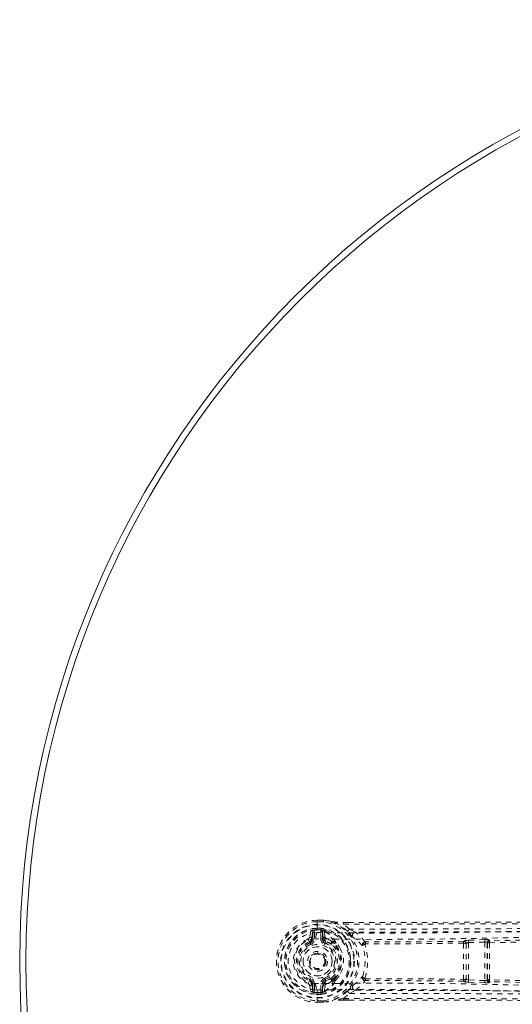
# Model space of a CAD drawing. Header units: inches. Extents: x 24.2 to 60, y 15.5 to 51.3.
# Tile 2 of 5: x 24.2 to 33.6, y 32.6 to 51.3. Entities that reach past the tile are written whole.
import ezdxf

# ---------------------------------------------------------------- set-up
doc = ezdxf.new("R2010")
doc.units = ezdxf.units.IN
doc.header["$MEASUREMENT"] = 0
doc.linetypes.add('SLD-Dashed', pattern=[0.075, 0.05, -0.025])
doc.linetypes.add('SLD-Solid', pattern=[0])

msp = doc.modelspace()

# ---------------------------------------------------------------- linework, layer by layer
at = {"color": 7, "linetype": 'SLD-Dashed', "lineweight": 0}
for p, q in [((29.887, 34.202), (30.004, 34.202)), ((29.887, 34.202), (29.887, 34.198)), ((30.004, 34.2), (29.887, 34.201)), ((29.887, 34.198), (29.888, 34.145)), ((29.888, 34.145), (29.888, 34.122)), ((29.888, 34.122), (29.888, 34.116)), ((29.888, 34.116), (29.888, 33.966)), ((30.004, 34.172), (29.889, 34.172)), ((29.889, 34.051), (29.961, 34.051)), ((29.889, 34.051), (29.889, 34.051)), ((29.889, 34.016), (29.889, 34.021)), ((29.96, 34.021), (29.889, 34.021)), ((29.96, 34.021), (29.961, 34.051)), ((29.96, 34.021), (29.979, 34.015)), ((29.961, 34.051), (29.961, 34.051)), ((30.009, 34.201), (30.004, 34.202)), ((30.387, 34.159), (30.476, 34.159)), ((30.476, 34.158), (30.387, 34.158)), ((30.503, 34.033), (30.388, 34.129)), ((30.503, 34.033), (30.616, 33.974)), ((29.767, 33.998), (29.744, 33.879)), ((29.783, 33.851), (29.804, 33.968)), ((29.783, 33.851), (29.804, 33.851)), ((29.834, 33.968), (29.804, 33.968)), ((29.804, 33.968), (29.804, 33.851)), ((29.834, 33.851), (29.804, 33.851)), ((29.834, 33.968), (29.834, 33.851)), ((29.888, 33.966), (29.888, 33.966)), ((29.967, 34.016), (29.889, 34.016)), ((29.986, 33.981), (29.956, 33.981)), ((29.956, 33.851), (29.956, 33.981)), ((29.956, 33.851), (29.986, 33.851)), ((29.979, 34.015), (29.967, 34.016)), ((29.986, 33.981), (30.01, 33.851)), ((29.986, 33.851), (29.986, 33.981)), ((30.01, 33.851), (29.986, 33.851)), ((30.008, 34.006), (30.004, 34.009)), ((30.008, 34.006), (30.019, 33.996)), ((30.019, 33.996), (30.019, 33.996)), ((30.019, 33.996), (30.019, 33.996)), ((30.04, 33.88), (30.019, 33.996)), ((29.74, 33.791), (29.748, 33.795)), ((29.749, 33.769), (29.74, 33.791)), ((30.04, 33.803), (30.052, 33.796)), ((30.052, 33.796), (30.04, 33.769)), ((30.195, 33.77), (30.173, 33.771)), ((30.2, 33.794), (30.178, 33.794)), ((30.228, 33.787), (30.245, 33.775)), ((32.669, 33.802), (32.669, 33.801)), ((32.716, 33.757), (32.716, 33.758)), ((32.716, 33.758), (32.716, 33.087)), ((32.759, 33.821), (32.726, 33.818)), ((33.068, 33.833), (32.759, 33.821)), ((32.761, 33.776), (33.07, 33.788)), ((32.761, 33.068), (32.761, 33.776)), ((33.07, 33.788), (33.07, 33.056)), ((33.115, 33.778), (33.119, 33.766)), ((33.115, 33.066), (33.115, 33.778)), ((33.162, 33.81), (33.158, 33.823)), ((29.886, 33.579), (29.895, 33.579)), ((29.895, 33.579), (29.91, 33.578)), ((32.716, 33.087), (32.716, 33.087)), ((29.717, 32.999), (29.74, 33.053)), ((29.74, 33.053), (29.749, 33.076)), ((29.748, 33.049), (29.74, 33.053)), ((29.744, 32.966), (29.767, 32.847)), ((29.804, 32.877), (29.783, 32.994)), ((29.783, 32.994), (29.804, 32.994)), ((29.804, 32.994), (29.804, 32.877)), ((29.834, 32.994), (29.804, 32.994)), ((29.834, 32.994), (29.834, 32.877)), ((29.956, 32.994), (29.986, 32.994)), ((29.956, 32.864), (29.956, 32.994)), ((30.01, 32.994), (29.986, 32.864)), ((30.01, 32.994), (29.986, 32.994)), ((29.986, 32.864), (29.986, 32.994)), ((30.019, 32.849), (30.04, 32.964)), ((30.04, 33.076), (30.052, 33.049)), ((30.052, 33.049), (30.04, 33.042)), ((30.173, 33.074), (30.195, 33.074)), ((30.2, 33.051), (30.178, 33.051)), ((30.245, 33.07), (30.228, 33.058)), ((32.669, 33.043), (32.669, 33.042)), ((32.759, 33.024), (32.726, 33.026)), ((33.068, 33.012), (32.759, 33.024)), ((33.07, 33.056), (32.761, 33.068)), ((33.119, 33.079), (33.115, 33.066)), ((33.162, 33.035), (33.158, 33.022)), ((29.804, 32.877), (29.834, 32.877)), ((29.888, 32.879), (29.888, 32.729)), ((29.888, 32.729), (29.888, 32.723)), ((29.888, 32.723), (29.888, 32.7)), ((29.889, 32.829), (29.889, 32.823)), ((29.967, 32.829), (29.889, 32.829)), ((29.889, 32.823), (29.96, 32.824)), ((29.961, 32.794), (29.889, 32.794)), ((29.956, 32.864), (29.986, 32.864)), ((29.96, 32.824), (29.979, 32.829)), ((29.961, 32.794), (29.96, 32.824)), ((29.961, 32.794), (29.961, 32.794)), ((29.979, 32.829), (29.967, 32.829)), ((30.004, 32.836), (30.008, 32.839)), ((30.019, 32.849), (30.008, 32.839)), ((30.388, 32.715), (30.503, 32.811)), ((30.616, 32.871), (30.503, 32.811)), ((29.888, 32.7), (29.887, 32.647)), ((29.887, 32.647), (29.887, 32.643)), ((29.887, 32.644), (30.004, 32.644)), ((29.887, 32.643), (30.004, 32.643)), ((29.889, 32.672), (30.004, 32.673)), ((30.004, 32.643), (30.009, 32.643)), ((30.387, 32.687), (30.489, 32.687)), ((30.387, 32.686), (30.489, 32.686))]:
    msp.add_line(p, q, dxfattribs=at)
at = {"color": 7, "linetype": 'SLD-Dashed', "lineweight": 0, "flags": 128}
for points in [[(30.476, 34.159), (33.104, 34.162), (35.823, 34.179), (38.541, 34.203), (41.26, 34.229)], [(29.889, 34.172), (29.888, 34.179), (29.888, 34.185), (29.888, 34.19), (29.888, 34.195), (29.888, 34.199), (29.888, 34.201), (29.888, 34.202), (29.887, 34.202)], [(41.166, 34.11), (39.576, 34.105), (37.987, 34.086), (36.4, 34.056), (34.817, 34.018), (33.578, 33.988), (32.342, 33.965), (31.111, 33.955), (29.888, 33.966)], [(29.889, 34.021), (29.889, 34.025), (29.889, 34.031), (29.889, 34.04), (29.889, 34.051)], [(29.96, 34.021), (29.96, 34.021), (29.96, 34.021)], [(30.004, 34.202), (30.099, 34.189), (30.175, 34.173)], [(30.004, 34.202), (30.004, 34.202), (30.004, 34.201), (30.004, 34.198), (30.004, 34.195), (30.004, 34.19), (30.004, 34.184), (30.004, 34.178), (30.004, 34.172)], [(30.009, 34.201), (30.008, 34.2), (30.008, 34.198), (30.008, 34.196), (30.007, 34.192), (30.007, 34.188), (30.006, 34.183), (30.005, 34.177), (30.004, 34.172)], [(30.185, 34.171), (30.107, 34.188), (30.009, 34.201)], [(30.185, 34.171), (30.18, 34.173), (30.175, 34.173)], [(30.463, 33.991), (30.34, 34.092), (30.185, 34.171)], [(30.388, 34.129), (30.388, 34.135), (30.388, 34.141), (30.388, 34.147), (30.388, 34.152), (30.388, 34.156), (30.387, 34.158), (30.387, 34.159), (30.387, 34.159)], [(30.388, 34.129), (31.126, 34.128), (31.907, 34.129), (32.73, 34.131), (33.595, 34.134), (34.392, 34.139), (35.221, 34.144), (35.412, 34.146), (35.605, 34.147), (35.799, 34.149), (35.932, 34.15), (36.062, 34.151), (36.197, 34.152), (36.338, 34.153), (36.792, 34.157), (37.296, 34.162), (37.852, 34.167), (38.203, 34.17), (38.575, 34.174), (38.978, 34.178), (39.354, 34.181), (39.844, 34.186), (40.28, 34.19), (40.662, 34.194), (40.988, 34.197), (41.26, 34.199)], [(40.179, 34.099), (39.802, 34.095), (39.374, 34.091), (38.904, 34.087), (38.479, 34.083), (38.256, 34.081), (38.034, 34.078), (37.811, 34.076), (37.559, 34.074), (37.304, 34.071), (37.056, 34.069), (36.553, 34.064), (36.085, 34.06), (35.653, 34.056), (35.23, 34.053), (34.74, 34.049), (33.9, 34.043), (33.051, 34.038), (32.174, 34.035), (31.32, 34.033), (30.503, 34.033)], [(40.179, 34.039), (36.99, 34.008), (33.803, 33.983), (30.616, 33.974)], [(29.858, 32.997), (29.78, 33.002), (29.705, 33.025), (29.635, 33.064), (29.574, 33.118), (29.524, 33.183), (29.488, 33.258), (29.465, 33.339), (29.458, 33.422), (29.465, 33.506), (29.488, 33.587), (29.524, 33.661), (29.574, 33.727), (29.635, 33.781), (29.705, 33.82), (29.78, 33.843), (29.858, 33.848)], [(29.816, 34.011), (29.829, 33.991), (29.834, 33.968)], [(41.111, 34.001), (39.525, 33.995), (37.94, 33.975), (36.357, 33.942), (34.779, 33.901), (33.541, 33.87), (32.308, 33.845), (31.08, 33.836), (29.858, 33.848)], [(29.956, 33.981), (29.958, 33.999), (29.967, 34.016)], [(30.062, 33.853), (30.045, 33.867), (30.04, 33.88)], [(30.178, 33.794), (30.127, 33.825), (30.062, 33.853)], [(30.567, 33.881), (30.561, 33.886), (30.552, 33.896)], [(30.8, 33.792), (30.714, 33.89), (30.616, 33.974)], [(33.158, 33.774), (34.649, 33.808), (36.145, 33.843)], [(36.148, 33.878), (34.653, 33.843), (33.162, 33.81)], [(29.761, 33.741), (29.758, 33.747), (29.756, 33.752), (29.754, 33.756), (29.753, 33.761), (29.751, 33.764), (29.75, 33.767), (29.749, 33.768), (29.749, 33.769)], [(30.029, 33.741), (30.031, 33.747), (30.033, 33.752), (30.035, 33.756), (30.037, 33.761), (30.038, 33.764), (30.039, 33.767), (30.04, 33.768), (30.04, 33.769)], [(30.331, 33.65), (30.305, 33.7), (30.245, 33.775)], [(30.8, 33.792), (30.79, 33.79), (30.781, 33.786), (30.775, 33.779), (30.771, 33.772), (30.772, 33.764), (30.775, 33.756), (30.782, 33.749), (30.791, 33.744)], [(30.802, 33.754), (30.8, 33.754), (30.798, 33.753), (30.795, 33.751), (30.791, 33.744)], [(32.664, 33.766), (31.731, 33.755), (30.802, 33.754)], [(32.669, 33.801), (31.737, 33.791), (30.809, 33.79)], [(32.761, 33.776), (32.761, 33.784), (32.761, 33.792), (32.76, 33.799), (32.76, 33.806), (32.76, 33.811), (32.76, 33.816), (32.76, 33.819), (32.759, 33.821)], [(33.07, 33.788), (33.07, 33.796), (33.069, 33.804), (33.069, 33.811), (33.069, 33.818), (33.069, 33.823), (33.068, 33.828), (33.068, 33.831), (33.068, 33.833)], [(33.07, 33.788), (33.079, 33.789), (33.087, 33.789), (33.101, 33.787), (33.111, 33.783), (33.115, 33.778)], [(29.761, 33.103), (29.758, 33.098), (29.756, 33.093), (29.754, 33.088), (29.753, 33.084), (29.751, 33.081), (29.75, 33.078), (29.749, 33.076), (29.749, 33.076)], [(30.029, 33.103), (30.031, 33.098), (30.033, 33.093), (30.035, 33.088), (30.037, 33.084), (30.038, 33.081), (30.039, 33.078), (30.04, 33.076), (30.04, 33.076)], [(30.052, 33.049), (30.112, 33.075), (30.16, 33.103)], [(30.245, 33.07), (30.305, 33.145), (30.331, 33.195)], [(30.791, 33.1), (30.782, 33.096), (30.775, 33.089), (30.772, 33.081), (30.771, 33.073), (30.775, 33.065), (30.781, 33.059), (30.79, 33.055), (30.8, 33.053)], [(30.791, 33.1), (30.795, 33.094), (30.798, 33.091), (30.8, 33.091), (30.802, 33.09)], [(30.802, 33.09), (31.731, 33.09), (32.664, 33.079)], [(32.761, 33.068), (32.753, 33.069), (32.744, 33.071), (32.73, 33.075), (32.72, 33.081), (32.717, 33.084), (32.717, 33.085), (32.716, 33.087)], [(41.111, 32.843), (39.525, 32.85), (37.94, 32.87), (36.357, 32.903), (34.779, 32.944), (33.541, 32.975), (32.308, 32.999), (31.08, 33.009), (29.858, 32.997)], [(30.062, 32.992), (30.045, 32.978), (30.04, 32.964)], [(30.178, 33.051), (30.127, 33.02), (30.062, 32.992)], [(30.552, 32.949), (30.56, 32.958), (30.567, 32.964)], [(30.616, 32.871), (30.714, 32.955), (30.8, 33.053)], [(32.669, 33.043), (31.737, 33.054), (30.809, 33.055)], [(32.759, 33.024), (32.76, 33.029), (32.76, 33.039), (32.761, 33.053), (32.761, 33.068)], [(33.068, 33.012), (33.068, 33.014), (33.068, 33.017), (33.069, 33.021), (33.069, 33.027), (33.069, 33.033), (33.069, 33.041), (33.07, 33.048), (33.07, 33.056)], [(33.115, 33.066), (33.111, 33.061), (33.101, 33.058), (33.087, 33.056), (33.079, 33.056), (33.07, 33.056)], [(36.145, 33.001), (34.649, 33.037), (33.158, 33.07)], [(36.148, 32.967), (34.653, 33.002), (33.162, 33.035)], [(29.834, 32.877), (29.829, 32.854), (29.816, 32.834)], [(41.166, 32.734), (39.576, 32.74), (37.987, 32.758), (36.4, 32.789), (34.817, 32.827), (33.578, 32.856), (32.342, 32.88), (31.111, 32.889), (29.888, 32.879)], [(29.967, 32.829), (29.958, 32.846), (29.956, 32.864)], [(29.96, 32.824), (29.96, 32.824), (29.96, 32.824)], [(30.463, 32.854), (30.34, 32.753), (30.185, 32.674)], [(30.387, 32.686), (30.387, 32.685), (30.387, 32.686), (30.388, 32.689), (30.388, 32.692), (30.388, 32.697), (30.388, 32.703), (30.388, 32.709), (30.388, 32.715)], [(30.388, 32.715), (31.202, 32.717), (32.051, 32.716), (32.935, 32.714), (33.737, 32.71), (34.254, 32.707), (34.796, 32.703), (35.363, 32.699), (35.926, 32.695), (36.414, 32.691), (37.061, 32.685), (37.749, 32.679), (38.478, 32.672), (39.155, 32.665), (41.261, 32.646)], [(30.503, 32.811), (31.244, 32.812), (32.016, 32.81), (32.819, 32.807), (33.585, 32.804), (34.36, 32.799), (35.136, 32.793), (35.892, 32.786), (36.617, 32.78), (37.293, 32.773), (38.05, 32.766), (38.759, 32.759), (39.456, 32.753), (40.179, 32.746)], [(30.616, 32.871), (33.803, 32.862), (36.99, 32.836), (40.179, 32.806)], [(29.887, 32.643), (29.888, 32.642), (29.888, 32.644), (29.888, 32.646), (29.888, 32.65), (29.888, 32.654), (29.888, 32.66), (29.888, 32.666), (29.889, 32.672)], [(30.009, 32.643), (30.008, 32.644), (30.008, 32.646), (30.008, 32.649), (30.007, 32.653), (30.007, 32.657), (30.006, 32.662), (30.005, 32.667), (30.004, 32.673)], [(30.004, 32.673), (30.004, 32.666), (30.004, 32.66), (30.004, 32.655), (30.004, 32.65), (30.004, 32.646), (30.004, 32.644), (30.004, 32.643), (30.004, 32.643)], [(30.004, 32.643), (30.099, 32.656), (30.175, 32.672)], [(30.009, 32.643), (30.097, 32.655), (30.185, 32.674)], [(30.175, 32.672), (30.18, 32.672), (30.185, 32.674)], [(30.489, 32.686), (33.105, 32.683), (35.821, 32.666), (38.543, 32.641), (41.26, 32.616)]]:
    msp.add_lwpolyline(points, dxfattribs=at)
at = {"color": 7, "linetype": 'SLD-Solid', "lineweight": 15}
for radius in [17.875, 17.757, 17.757]:
    msp.add_circle((42.119, 33.422), radius, dxfattribs=at)
at = {"color": 7, "linetype": 'SLD-Dashed', "lineweight": 0}
for radius in [0.7, 0.69, 0.623, 0.32, 0.275, 0.188, 0.156, 0.142, 0.14, 0.138]:
    msp.add_circle((29.895, 33.422), radius, dxfattribs=at)
for centre, radius, start, end in [((29.895, 33.422), 0.78, 90.5288, 269.4712), ((29.895, 33.422), 0.78, 90, 269.4852), ((29.895, 33.422), 0.75, 90.4562, 269.5438), ((29.895, 33.422), 0.629, 90.5444, 269.4556), ((29.895, 33.422), 0.599, 90.5443, 269.4557), ((29.895, 33.422), 0.602, 276.2697, 83.7303), ((29.895, 33.422), 0.632, 276.0642, 83.9358), ((29.895, 33.422), 0.758, 278.3239, 81.6761), ((29.895, 33.422), 0.787, 278.3239, 81.6761), ((30.359, 35.361), 1.202, 261.1869, 271.3427), ((31.027, 37.751), 3.677, 256.7624, 259.9887), ((30.951, 33.571), 0.643, 134.0874, 139.2622), ((29.882, 33.422), 0.543, 89.366, 270.634), ((29.895, 33.422), 0.459, 112.774, 247.226), ((29.699, 33.888), 0.0455, 292.5308, 348.6447), ((28.437, 33.277), 1.401, 21.5596, 23.9871), ((29.753, 33.85), 0.0301, 1.4527, 107.6211), ((29.712, 33.857), 0.0714, 300.3136, 355.2489), ((29.715, 33.851), 0.089, 292.774, 0), ((29.715, 33.851), 0.119, 292.7732, 0.0001), ((29.843, 33.806), 0.206, 97.661, 111.6573), ((29.774, 33.969), 0.0299, 358.0479, 102.108), ((29.895, 33.422), 0.593, 90.5524, 97.6091), ((30.107, 33.847), 0.249, 151.7043, 179.8626), ((30.075, 33.851), 0.119, 180.0002, 247.2256), ((29.964, 33.901), 0.115, 69.6945, 82.2821), ((30.016, 33.981), 0.0305, 113.8302, 180.9613), ((30.075, 33.851), 0.089, 180, 247.226), ((29.804, 33.559), 0.491, 26.1272, 65.5128), ((30.04, 33.851), 0.0299, 90.9991, 178.9495), ((30.067, 33.853), 0.0565, 181.9574, 241.5659), ((29.798, 33.615), 0.44, 23.9343, 59.9022), ((30.068, 33.823), 0.031, 100.1683, 238.1963), ((28.89, 32.448), 2.204, 41.0582, 44.4316), ((30.618, 33.913), 0.0608, 92.3819, 211.9712), ((30.057, 33.154), 0.888, 39.131, 54.9705), ((33.095, 33.67), 0.165, 67.632, 99.4073), ((29.895, 33.422), 0.4, 112.774, 247.226), ((29.895, 33.422), 0.376, 112.774, 247.226), ((29.895, 33.422), 0.346, 112.774, 247.226), ((29.895, 33.422), 0.275, 0.0001, 179.9999), ((29.895, 33.422), 0.346, 292.7737, 67.2263), ((29.895, 33.422), 0.376, 292.774, 67.226), ((29.899, 33.357), 0.465, 55.8379, 70.7943), ((30.181, 33.764), 0.0305, 95.6315, 226.0678), ((30.197, 33.742), 0.0371, 130.1638, 180.7338), ((29.901, 33.422), 0.411, 309.0116, 50.9884), ((30.223, 33.772), 0.0504, 154.2226, 181.7525), ((29.883, 33.422), 0.453, 309.7483, 50.2509), ((30.246, 33.772), 0.0506, 154.3253, 181.7427), ((30.194, 33.738), 0.0326, 42.167, 88.3645), ((30.204, 33.749), 0.0444, 57.3933, 94.9992), ((30.251, 33.735), 0.0404, 97.3036, 142.7813), ((29.857, 33.422), 0.494, 316.9722, 43.028), ((29.913, 33.422), 0.476, 331.4721, 28.5267), ((30.804, 33.732), 0.0608, 93.669, 196.5413), ((30.809, 33.668), 0.0786, 103.3271, 143.7361), ((29.954, 33.422), 0.844, 339.7733, 20.2269), ((29.881, 33.422), 0.965, 340.5263, 19.4748), ((30.808, 33.804), 0.0143, 237.5551, 273.3562), ((30.881, 33.758), 0.0795, 156.0526, 182.5078), ((65.399, 33.422), 32.736, 179.3991, 180.6007), ((32.752, 33.772), 0.088, 160.2493, 183.9525), ((32.677, 33.679), 0.0873, 63.1895, 98.1912), ((32.722, 33.725), 0.0933, 87.5365, 124.1322), ((32.671, 33.756), 0.0451, 1.0457, 92.1507), ((32.671, 33.757), 0.0451, 1.0413, 92.1431), ((66.084, 33.422), 33.37, 179.4251, 180.5749), ((32.759, 33.718), 0.0588, 87.8383, 136.6318), ((33.16, 33.778), 0.0451, 92.4878, 179.1368), ((33.164, 33.765), 0.0451, 92.6022, 179.1033), ((33.151, 33.713), 0.0612, 83.9373, 121.5363), ((0.228, 33.422), 32.893, 359.4021, 0.5979), ((33.249, 33.781), 0.092, 161.4672, 183.9871), ((-3.869, 33.422), 37.028, 359.4552, 0.5445), ((29.895, 33.422), 0.157, 335.1542, 20.0596), ((29.895, 33.422), 0.275, 180.0001, 359.9999), ((29.715, 32.994), 0.119, 0.0001, 67.2265), ((30.075, 32.994), 0.119, 112.7746, 179.9996), ((30.181, 33.081), 0.0305, 133.9316, 264.3714), ((30.197, 33.102), 0.0371, 179.2732, 229.8313), ((30.057, 33.691), 0.887, 305.0291, 320.8694), ((30.804, 33.113), 0.0608, 163.4585, 266.3312), ((30.809, 33.177), 0.0786, 216.2616, 256.6749), ((30.881, 33.087), 0.0795, 177.4952, 203.9408), ((32.677, 33.165), 0.0873, 261.8097, 296.8098), ((32.671, 33.088), 0.0451, 267.8496, 358.954), ((32.671, 33.087), 0.0451, 267.8569, 358.9587), ((29.699, 32.957), 0.0455, 11.3557, 67.4682), ((29.753, 32.994), 0.0301, 252.3471, 358.5788), ((29.712, 32.988), 0.0715, 4.7829, 59.7562), ((29.715, 32.994), 0.089, 360, 67.226), ((30.1, 32.996), 0.242, 179.7355, 208.8242), ((30.075, 32.994), 0.089, 112.774, 180), ((29.8, 33.29), 0.497, 294.8144, 333.6301), ((30.067, 32.992), 0.0567, 118.2315, 177.9767), ((30.04, 32.994), 0.0299, 181.0481, 269.0033), ((29.799, 33.229), 0.439, 300.0686, 336.0868), ((30.068, 33.022), 0.031, 121.5921, 260.052), ((30.223, 33.073), 0.0505, 178.2683, 205.7578), ((30.194, 33.107), 0.0326, 271.6489, 317.8202), ((30.246, 33.073), 0.0506, 178.2572, 205.6745), ((30.204, 33.095), 0.0444, 265.0106, 302.6929), ((30.251, 33.11), 0.0404, 217.2281, 262.687), ((28.89, 34.396), 2.204, 315.5684, 318.9423), ((30.618, 32.932), 0.0608, 148.0319, 267.6173), ((30.808, 33.04), 0.0143, 86.651, 122.4434), ((32.753, 33.073), 0.089, 176.1825, 199.6159), ((32.722, 33.12), 0.0933, 235.8692, 272.4631), ((33.095, 33.175), 0.165, 260.5932, 292.3675), ((33.16, 33.067), 0.0451, 180.8631, 267.5119), ((33.164, 33.08), 0.0451, 180.8959, 267.3986), ((33.151, 33.131), 0.0607, 238.3037, 276.2223), ((33.249, 33.064), 0.0919, 176.0221, 198.5459), ((29.774, 32.876), 0.0299, 257.8918, 1.952), ((29.843, 33.038), 0.206, 248.3431, 262.3386), ((29.895, 33.422), 0.593, 262.3909, 269.4476), ((28.994, 32.817), 0.895, 358.5066, 0.4045), ((29.971, 32.913), 0.0843, 275.4022, 292.6212), ((30.016, 32.864), 0.0305, 179.0384, 246.1698), ((31.028, 29.094), 3.678, 100.0115, 103.2372), ((30.951, 33.273), 0.643, 220.7375, 225.9137), ((30.004, 32.673), 0.03, 270.2178, 275.2738), ((30.359, 31.484), 1.202, 88.6563, 98.8143)]:
    msp.add_arc(centre, radius, start, end, dxfattribs=at)

doc.saveas('drawing.dxf')
